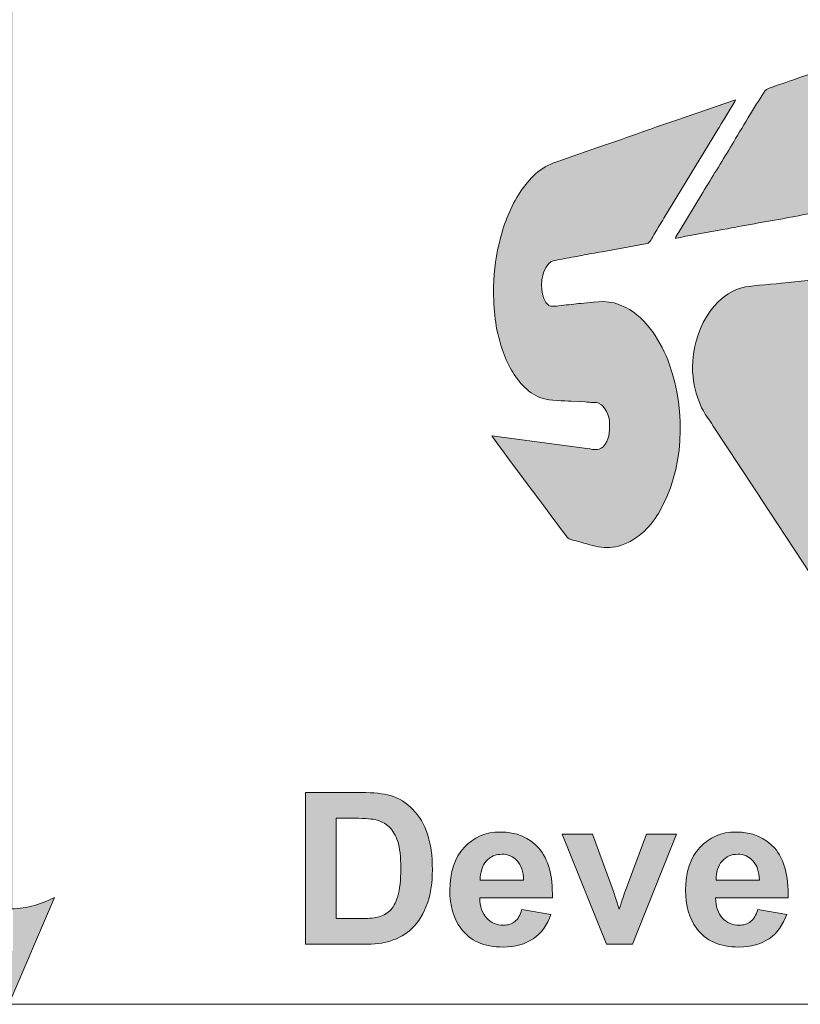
# Model space of a CAD drawing. Header units: millimetres. Extents: x 4 to 594, y -297 to -6.
# Tile 109 of 134: x 523 to 542, y -288 to -265. Entities that reach past the tile are written whole.
import ezdxf

# ---------------------------------------------------------------- set-up
doc = ezdxf.new("R2010")
doc.units = ezdxf.units.MM
doc.header["$MEASUREMENT"] = 0
doc.layers.add('Layer 1', color=7, linetype='Continuous', lineweight=0)

# ---------------------------------------------------------------- blocks, each defined once
blk = doc.blocks.new('Block_19')
at = {"layer": 'Layer 1', "true_color": 0x0d0a10, "transparency": 33554687}
h = blk.add_hatch(color=188, dxfattribs=at)
edge = h.paths.add_edge_path()
edge.add_spline(control_points=[(538.605, -270.418), (538.652, -270.395), (539.979, -270.161), (540.077, -270.142), (540.557, -270.048), (541.083, -269.967), (541.564, -269.87), (541.564, -269.87), (543.051, -269.597), (543.051, -269.597), (543.34, -269.547), (543.744, -269.407), (543.964, -269.856), (544.085, -270.102), (544.057, -270.391), (543.954, -270.636), (543.912, -270.737), (543.874, -270.797), (543.816, -270.882), (543.789, -270.92), (543.78, -270.922), (543.752, -270.955), (543.669, -271.055), (543.583, -271.115), (543.464, -271.174), (543.336, -271.237), (543.207, -271.249), (543.03, -271.261), (543.03, -271.261), (541.162, -271.45), (541.162, -271.45), (540.941, -271.478), (540.42, -271.514), (540.232, -271.549), (539.456, -271.693), (539.001, -272.635), (539.001, -273.418), (539.001, -273.725), (539.064, -273.971), (539.145, -274.203), (539.221, -274.421), (539.367, -274.618), (539.485, -274.793), (539.485, -274.793), (540.404, -276.192), (540.404, -276.192), (540.47, -276.29), (540.526, -276.377), (540.59, -276.477), (540.59, -276.477), (542.343, -279.137), (542.343, -279.137), (542.394, -279.217), (542.386, -279.204), (542.484, -279.231), (542.726, -279.296), (542.962, -279.366), (543.208, -279.437), (543.208, -279.437), (546.642, -280.416), (546.642, -280.416), (546.697, -280.43), (546.781, -280.45), (546.823, -280.47), (546.808, -280.417), (546.599, -280.16), (546.552, -280.097), (546.552, -280.097), (544.882, -277.887), (544.882, -277.887), (544.784, -277.757), (544.696, -277.643), (544.599, -277.513), (544.599, -277.513), (542.929, -275.303), (542.929, -275.303), (542.835, -275.178), (542.746, -275.064), (542.651, -274.937), (542.601, -274.871), (542.562, -274.818), (542.513, -274.753), (542.48, -274.709), (542.384, -274.602), (542.373, -274.558), (542.674, -274.558), (542.951, -274.595), (543.278, -274.595), (543.814, -274.595), (544.411, -274.407), (544.802, -274.211), (545.101, -274.061), (545.456, -273.853), (545.71, -273.631), (545.748, -273.598), (545.783, -273.566), (545.824, -273.534), (545.824, -273.534), (546.045, -273.334), (546.045, -273.334), (546.405, -272.973), (546.615, -272.71), (546.895, -272.275), (546.975, -272.149), (547.148, -271.84), (547.196, -271.721), (547.288, -271.495), (547.337, -271.421), (547.444, -271.126), (547.775, -270.21), (547.878, -269.177), (547.636, -268.204), (547.474, -267.558), (547.174, -267.032), (546.708, -266.566), (546.413, -266.271), (546.071, -266.049), (545.665, -265.911), (544.981, -265.678), (544.217, -265.712), (543.512, -265.967), (543.512, -265.967), (542.877, -266.188), (542.877, -266.188), (542.671, -266.269), (542.459, -266.324), (542.252, -266.406), (542.004, -266.504), (541.59, -266.628), (541.305, -266.735), (541.211, -266.77), (540.728, -266.914), (540.692, -266.965), (540.692, -266.965), (540.613, -267.096), (540.613, -267.096), (540.429, -267.373), (540.067, -267.985), (539.885, -268.29), (539.672, -268.648), (539.457, -268.987), (539.242, -269.345), (539.242, -269.345), (538.68, -270.27), (538.68, -270.27), (538.653, -270.315), (538.609, -270.363), (538.605, -270.418)], knot_values=[0, 0, 0, 0, 1, 1, 1, 2, 2, 2, 3, 3, 3, 4, 4, 4, 5, 5, 5, 6, 6, 6, 7, 7, 7, 8, 8, 8, 9, 9, 9, 10, 10, 10, 11, 11, 11, 12, 12, 12, 13, 13, 13, 14, 14, 14, 15, 15, 15, 16, 16, 16, 17, 17, 17, 18, 18, 18, 19, 19, 19, 20, 20, 20, 21, 21, 21, 22, 22, 22, 23, 23, 23, 24, 24, 24, 25, 25, 25, 26, 26, 26, 27, 27, 27, 28, 28, 28, 29, 29, 29, 30, 30, 30, 31, 31, 31, 32, 32, 32, 33, 33, 33, 34, 34, 34, 35, 35, 35, 36, 36, 36, 37, 37, 37, 38, 38, 38, 39, 39, 39, 40, 40, 40, 41, 41, 41, 42, 42, 42, 43, 43, 43, 44, 44, 44, 45, 45, 45, 46, 46, 46, 47, 47, 47, 48, 48, 48, 49, 49, 49, 49], degree=3, periodic=0)
h = blk.add_hatch(color=188, dxfattribs=at)
edge = h.paths.add_edge_path()
edge.add_spline(control_points=[(534.366, -271.546), (534.366, -272.117), (534.398, -272.491), (534.566, -272.995), (534.62, -273.16), (534.695, -273.343), (534.782, -273.485), (534.953, -273.767), (535.188, -274.06), (535.528, -274.152), (535.657, -274.187), (536.024, -274.211), (536.176, -274.211), (536.176, -274.211), (536.503, -274.23), (536.503, -274.23), (536.619, -274.248), (536.739, -274.224), (536.829, -274.264), (536.958, -274.32), (537.068, -274.548), (537.068, -274.732), (537.068, -274.922), (537.066, -275.123), (536.916, -275.274), (536.81, -275.382), (536.657, -275.329), (536.483, -275.304), (536.483, -275.304), (534.328, -275.017), (534.328, -275.017), (534.345, -275.078), (535.875, -277.107), (535.989, -277.26), (536.145, -277.467), (536.065, -277.4), (536.397, -277.497), (536.793, -277.613), (537.082, -277.706), (537.499, -277.506), (537.622, -277.447), (537.729, -277.368), (537.833, -277.281), (537.954, -277.18), (538.122, -276.967), (538.207, -276.826), (538.802, -275.837), (538.86, -274.461), (538.458, -273.342), (538.281, -272.852), (537.929, -272.267), (537.444, -272.025), (537.048, -271.828), (536.821, -271.896), (536.399, -271.931), (536.256, -271.943), (536.094, -271.967), (535.951, -271.979), (535.779, -271.993), (535.673, -272.039), (535.587, -271.911), (535.435, -271.684), (535.459, -271.307), (535.592, -271.086), (535.691, -270.922), (535.749, -270.939), (535.961, -270.898), (536.109, -270.87), (536.27, -270.844), (536.422, -270.814), (536.574, -270.783), (536.739, -270.753), (536.894, -270.728), (536.894, -270.728), (537.941, -270.536), (537.941, -270.536), (538.015, -270.516), (538.054, -270.408), (538.122, -270.295), (538.191, -270.179), (538.262, -270.065), (538.333, -269.948), (538.333, -269.948), (539.588, -267.881), (539.588, -267.881), (539.635, -267.802), (539.994, -267.226), (540.005, -267.183), (540.005, -267.183), (538.625, -267.662), (538.625, -267.662), (538.017, -267.862), (537.378, -268.104), (536.766, -268.306), (536.766, -268.306), (535.836, -268.628), (535.836, -268.628), (535.447, -268.757), (535.202, -269.016), (534.985, -269.34), (534.767, -269.666), (534.612, -270.063), (534.517, -270.445), (534.436, -270.767), (534.366, -271.15), (534.366, -271.546)], knot_values=[0, 0, 0, 0, 1, 1, 1, 2, 2, 2, 3, 3, 3, 4, 4, 4, 5, 5, 5, 6, 6, 6, 7, 7, 7, 8, 8, 8, 9, 9, 9, 10, 10, 10, 11, 11, 11, 12, 12, 12, 13, 13, 13, 14, 14, 14, 15, 15, 15, 16, 16, 16, 17, 17, 17, 18, 18, 18, 19, 19, 19, 20, 20, 20, 21, 21, 21, 22, 22, 22, 23, 23, 23, 24, 24, 24, 25, 25, 25, 26, 26, 26, 27, 27, 27, 28, 28, 28, 29, 29, 29, 30, 30, 30, 31, 31, 31, 32, 32, 32, 33, 33, 33, 34, 34, 34, 35, 35, 35, 35], degree=3, periodic=0)
at = {"layer": 'Layer 1'}
for points, knots in [([(538.605, -270.418), (538.652, -270.395), (539.979, -270.161), (540.077, -270.142), (540.557, -270.048), (541.083, -269.967), (541.564, -269.87), (541.564, -269.87), (543.051, -269.597), (543.051, -269.597), (543.34, -269.547), (543.744, -269.407), (543.964, -269.856), (544.085, -270.102), (544.057, -270.391), (543.954, -270.636), (543.912, -270.737), (543.874, -270.797), (543.816, -270.882), (543.789, -270.92), (543.78, -270.922), (543.752, -270.955), (543.669, -271.055), (543.583, -271.115), (543.464, -271.174), (543.336, -271.237), (543.207, -271.249), (543.03, -271.261), (543.03, -271.261), (541.162, -271.45), (541.162, -271.45), (540.941, -271.478), (540.42, -271.514), (540.232, -271.549), (539.456, -271.693), (539.001, -272.635), (539.001, -273.418), (539.001, -273.725), (539.064, -273.971), (539.145, -274.203), (539.221, -274.421), (539.367, -274.618), (539.485, -274.793), (539.485, -274.793), (540.404, -276.192), (540.404, -276.192), (540.47, -276.29), (540.526, -276.377), (540.59, -276.477), (540.59, -276.477), (542.343, -279.137), (542.343, -279.137), (542.394, -279.217), (542.386, -279.204), (542.484, -279.231), (542.726, -279.296), (542.962, -279.366), (543.208, -279.437), (543.208, -279.437), (546.642, -280.416), (546.642, -280.416), (546.697, -280.43), (546.781, -280.45), (546.823, -280.47), (546.808, -280.417), (546.599, -280.16), (546.552, -280.097), (546.552, -280.097), (544.882, -277.887), (544.882, -277.887), (544.784, -277.757), (544.696, -277.643), (544.599, -277.513), (544.599, -277.513), (542.929, -275.303), (542.929, -275.303), (542.835, -275.178), (542.746, -275.064), (542.651, -274.937), (542.601, -274.871), (542.562, -274.818), (542.513, -274.753), (542.48, -274.709), (542.384, -274.602), (542.373, -274.558), (542.674, -274.558), (542.951, -274.595), (543.278, -274.595), (543.814, -274.595), (544.411, -274.407), (544.802, -274.211), (545.101, -274.061), (545.456, -273.853), (545.71, -273.631), (545.748, -273.598), (545.783, -273.566), (545.824, -273.534), (545.824, -273.534), (546.045, -273.334), (546.045, -273.334), (546.405, -272.973), (546.615, -272.71), (546.895, -272.275), (546.975, -272.149), (547.148, -271.84), (547.196, -271.721), (547.288, -271.495), (547.337, -271.421), (547.444, -271.126), (547.775, -270.21), (547.878, -269.177), (547.636, -268.204), (547.474, -267.558), (547.174, -267.032), (546.708, -266.566), (546.413, -266.271), (546.071, -266.049), (545.665, -265.911), (544.981, -265.678), (544.217, -265.712), (543.512, -265.967), (543.512, -265.967), (542.877, -266.188), (542.877, -266.188), (542.671, -266.269), (542.459, -266.324), (542.252, -266.406), (542.004, -266.504), (541.59, -266.628), (541.305, -266.735), (541.211, -266.77), (540.728, -266.914), (540.692, -266.965), (540.692, -266.965), (540.613, -267.096), (540.613, -267.096), (540.429, -267.373), (540.067, -267.985), (539.885, -268.29), (539.672, -268.648), (539.457, -268.987), (539.242, -269.345), (539.242, -269.345), (538.68, -270.27), (538.68, -270.27), (538.653, -270.315), (538.609, -270.363), (538.605, -270.418)], [0, 0, 0, 0, 1, 1, 1, 2, 2, 2, 3, 3, 3, 4, 4, 4, 5, 5, 5, 6, 6, 6, 7, 7, 7, 8, 8, 8, 9, 9, 9, 10, 10, 10, 11, 11, 11, 12, 12, 12, 13, 13, 13, 14, 14, 14, 15, 15, 15, 16, 16, 16, 17, 17, 17, 18, 18, 18, 19, 19, 19, 20, 20, 20, 21, 21, 21, 22, 22, 22, 23, 23, 23, 24, 24, 24, 25, 25, 25, 26, 26, 26, 27, 27, 27, 28, 28, 28, 29, 29, 29, 30, 30, 30, 31, 31, 31, 32, 32, 32, 33, 33, 33, 34, 34, 34, 35, 35, 35, 36, 36, 36, 37, 37, 37, 38, 38, 38, 39, 39, 39, 40, 40, 40, 41, 41, 41, 42, 42, 42, 43, 43, 43, 44, 44, 44, 45, 45, 45, 46, 46, 46, 47, 47, 47, 48, 48, 48, 49, 49, 49, 49]), ([(534.366, -271.546), (534.366, -272.117), (534.398, -272.491), (534.566, -272.995), (534.62, -273.16), (534.695, -273.343), (534.782, -273.485), (534.953, -273.767), (535.188, -274.06), (535.528, -274.152), (535.657, -274.187), (536.024, -274.211), (536.176, -274.211), (536.176, -274.211), (536.503, -274.23), (536.503, -274.23), (536.619, -274.248), (536.739, -274.224), (536.829, -274.264), (536.958, -274.32), (537.068, -274.548), (537.068, -274.732), (537.068, -274.922), (537.066, -275.123), (536.916, -275.274), (536.81, -275.382), (536.657, -275.329), (536.483, -275.304), (536.483, -275.304), (534.328, -275.017), (534.328, -275.017), (534.345, -275.078), (535.875, -277.107), (535.989, -277.26), (536.145, -277.467), (536.065, -277.4), (536.397, -277.497), (536.793, -277.613), (537.082, -277.706), (537.499, -277.506), (537.622, -277.447), (537.729, -277.368), (537.833, -277.281), (537.954, -277.18), (538.122, -276.967), (538.207, -276.826), (538.802, -275.837), (538.86, -274.461), (538.458, -273.342), (538.281, -272.852), (537.929, -272.267), (537.444, -272.025), (537.048, -271.828), (536.821, -271.896), (536.399, -271.931), (536.256, -271.943), (536.094, -271.967), (535.951, -271.979), (535.779, -271.993), (535.673, -272.039), (535.587, -271.911), (535.435, -271.684), (535.459, -271.307), (535.592, -271.086), (535.691, -270.922), (535.749, -270.939), (535.961, -270.898), (536.109, -270.87), (536.27, -270.844), (536.422, -270.814), (536.574, -270.783), (536.739, -270.753), (536.894, -270.728), (536.894, -270.728), (537.941, -270.536), (537.941, -270.536), (538.015, -270.516), (538.054, -270.408), (538.122, -270.295), (538.191, -270.179), (538.262, -270.065), (538.333, -269.948), (538.333, -269.948), (539.588, -267.881), (539.588, -267.881), (539.635, -267.802), (539.994, -267.226), (540.005, -267.183), (540.005, -267.183), (538.625, -267.662), (538.625, -267.662), (538.017, -267.862), (537.378, -268.104), (536.766, -268.306), (536.766, -268.306), (535.836, -268.628), (535.836, -268.628), (535.447, -268.757), (535.202, -269.016), (534.985, -269.34), (534.767, -269.666), (534.612, -270.063), (534.517, -270.445), (534.436, -270.767), (534.366, -271.15), (534.366, -271.546)], [0, 0, 0, 0, 1, 1, 1, 2, 2, 2, 3, 3, 3, 4, 4, 4, 5, 5, 5, 6, 6, 6, 7, 7, 7, 8, 8, 8, 9, 9, 9, 10, 10, 10, 11, 11, 11, 12, 12, 12, 13, 13, 13, 14, 14, 14, 15, 15, 15, 16, 16, 16, 17, 17, 17, 18, 18, 18, 19, 19, 19, 20, 20, 20, 21, 21, 21, 22, 22, 22, 23, 23, 23, 24, 24, 24, 25, 25, 25, 26, 26, 26, 27, 27, 27, 28, 28, 28, 29, 29, 29, 30, 30, 30, 31, 31, 31, 32, 32, 32, 33, 33, 33, 34, 34, 34, 35, 35, 35, 35])]:
    blk.add_open_spline(points, degree=3, knots=knots, dxfattribs=at)
blk = doc.blocks.new('Block_18')
at = {"layer": 'Layer 1'}
blk.add_blockref('Block_19', (0, 0), dxfattribs=at)
blk = doc.blocks.new('Block_17')
at = {"layer": 'Layer 1', "true_color": 0x2c2a29, "transparency": 33554687}
h = blk.add_hatch(color=250, dxfattribs=at)
edge = h.paths.add_edge_path()
edge.add_spline(control_points=[(523.069, -288.272), (523.069, -288.272), (522.003, -285.783), (522.003, -285.783), (522.003, -285.783), (522.069, -285.815), (522.069, -285.815), (522.069, -285.815), (522.136, -285.845), (522.136, -285.845), (522.136, -285.845), (522.203, -285.873), (522.203, -285.873), (522.203, -285.873), (522.269, -285.899), (522.269, -285.899), (522.269, -285.899), (522.336, -285.923), (522.336, -285.923), (522.336, -285.923), (522.403, -285.945), (522.403, -285.945), (522.403, -285.945), (522.469, -285.965), (522.469, -285.965), (522.469, -285.965), (522.536, -285.983), (522.536, -285.983), (522.536, -285.983), (522.603, -285.998), (522.603, -285.998), (522.603, -285.998), (522.669, -286.012), (522.669, -286.012), (522.669, -286.012), (522.736, -286.023), (522.736, -286.023), (522.736, -286.023), (522.803, -286.033), (522.803, -286.033), (522.803, -286.033), (522.869, -286.04), (522.869, -286.04), (522.869, -286.04), (522.936, -286.045), (522.936, -286.045), (522.936, -286.045), (523.003, -286.048), (523.003, -286.048), (523.003, -286.048), (523.069, -286.049), (523.069, -286.049), (523.069, -286.049), (523.136, -286.048), (523.136, -286.048), (523.136, -286.048), (523.203, -286.045), (523.203, -286.045), (523.203, -286.045), (523.269, -286.04), (523.269, -286.04), (523.269, -286.04), (523.336, -286.033), (523.336, -286.033), (523.336, -286.033), (523.403, -286.023), (523.403, -286.023), (523.403, -286.023), (523.469, -286.012), (523.469, -286.012), (523.469, -286.012), (523.536, -285.998), (523.536, -285.998), (523.536, -285.998), (523.603, -285.983), (523.603, -285.983), (523.603, -285.983), (523.669, -285.965), (523.669, -285.965), (523.669, -285.965), (523.736, -285.945), (523.736, -285.945), (523.736, -285.945), (523.803, -285.923), (523.803, -285.923), (523.803, -285.923), (523.869, -285.899), (523.869, -285.899), (523.869, -285.899), (523.936, -285.873), (523.936, -285.873), (523.936, -285.873), (524.003, -285.845), (524.003, -285.845), (524.003, -285.845), (524.069, -285.815), (524.069, -285.815), (524.069, -285.815), (524.136, -285.783), (524.136, -285.783), (524.136, -285.783), (524.136, -285.783), (524.136, -285.783), (524.136, -285.783), (523.069, -288.272), (523.069, -288.272)], knot_values=[0, 0, 0, 0, 1, 1, 1, 2, 2, 2, 3, 3, 3, 4, 4, 4, 5, 5, 5, 6, 6, 6, 7, 7, 7, 8, 8, 8, 9, 9, 9, 10, 10, 10, 11, 11, 11, 12, 12, 12, 13, 13, 13, 14, 14, 14, 15, 15, 15, 16, 16, 16, 17, 17, 17, 18, 18, 18, 19, 19, 19, 20, 20, 20, 21, 21, 21, 22, 22, 22, 23, 23, 23, 24, 24, 24, 25, 25, 25, 26, 26, 26, 27, 27, 27, 28, 28, 28, 29, 29, 29, 30, 30, 30, 31, 31, 31, 32, 32, 32, 33, 33, 33, 34, 34, 34, 35, 35, 35, 35], degree=3, periodic=0)
edge = h.paths.add_edge_path()
edge.add_spline(control_points=[(522.969, -287.021), (522.969, -287.021), (522.969, -255.516), (522.969, -255.516), (522.969, -255.516), (523.169, -255.516), (523.169, -255.516), (523.169, -255.516), (523.169, -287.021), (523.169, -287.021), (523.169, -287.021), (522.969, -287.021), (522.969, -287.021), (522.969, -287.021), (522.969, -287.021), (522.969, -287.021)], knot_values=[0, 0, 0, 0, 1, 1, 1, 2, 2, 2, 3, 3, 3, 4, 4, 4, 5, 5, 5, 5], degree=3, periodic=0)
edge = h.paths.add_edge_path()
edge.add_spline(control_points=[(523.069, -254.265), (523.069, -254.265), (524.136, -256.754), (524.136, -256.754), (524.136, -256.754), (524.136, -256.754), (524.136, -256.754), (524.136, -256.754), (524.069, -256.722), (524.069, -256.722), (524.069, -256.722), (524.003, -256.692), (524.003, -256.692), (524.003, -256.692), (523.936, -256.664), (523.936, -256.664), (523.936, -256.664), (523.869, -256.638), (523.869, -256.638), (523.869, -256.638), (523.803, -256.614), (523.803, -256.614), (523.803, -256.614), (523.736, -256.592), (523.736, -256.592), (523.736, -256.592), (523.669, -256.572), (523.669, -256.572), (523.669, -256.572), (523.603, -256.554), (523.603, -256.554), (523.603, -256.554), (523.536, -256.539), (523.536, -256.539), (523.536, -256.539), (523.469, -256.525), (523.469, -256.525), (523.469, -256.525), (523.403, -256.514), (523.403, -256.514), (523.403, -256.514), (523.336, -256.504), (523.336, -256.504), (523.336, -256.504), (523.269, -256.497), (523.269, -256.497), (523.269, -256.497), (523.203, -256.492), (523.203, -256.492), (523.203, -256.492), (523.136, -256.489), (523.136, -256.489), (523.136, -256.489), (523.069, -256.488), (523.069, -256.488), (523.069, -256.488), (523.003, -256.489), (523.003, -256.489), (523.003, -256.489), (522.936, -256.492), (522.936, -256.492), (522.936, -256.492), (522.869, -256.497), (522.869, -256.497), (522.869, -256.497), (522.803, -256.504), (522.803, -256.504), (522.803, -256.504), (522.736, -256.514), (522.736, -256.514), (522.736, -256.514), (522.669, -256.525), (522.669, -256.525), (522.669, -256.525), (522.603, -256.539), (522.603, -256.539), (522.603, -256.539), (522.536, -256.554), (522.536, -256.554), (522.536, -256.554), (522.469, -256.572), (522.469, -256.572), (522.469, -256.572), (522.403, -256.592), (522.403, -256.592), (522.403, -256.592), (522.336, -256.614), (522.336, -256.614), (522.336, -256.614), (522.269, -256.638), (522.269, -256.638), (522.269, -256.638), (522.203, -256.664), (522.203, -256.664), (522.203, -256.664), (522.136, -256.692), (522.136, -256.692), (522.136, -256.692), (522.069, -256.722), (522.069, -256.722), (522.069, -256.722), (522.003, -256.754), (522.003, -256.754), (522.003, -256.754), (523.069, -254.265), (523.069, -254.265), (523.069, -254.265), (523.069, -254.265), (523.069, -254.265)], knot_values=[0, 0, 0, 0, 1, 1, 1, 2, 2, 2, 3, 3, 3, 4, 4, 4, 5, 5, 5, 6, 6, 6, 7, 7, 7, 8, 8, 8, 9, 9, 9, 10, 10, 10, 11, 11, 11, 12, 12, 12, 13, 13, 13, 14, 14, 14, 15, 15, 15, 16, 16, 16, 17, 17, 17, 18, 18, 18, 19, 19, 19, 20, 20, 20, 21, 21, 21, 22, 22, 22, 23, 23, 23, 24, 24, 24, 25, 25, 25, 26, 26, 26, 27, 27, 27, 28, 28, 28, 29, 29, 29, 30, 30, 30, 31, 31, 31, 32, 32, 32, 33, 33, 33, 34, 34, 34, 35, 35, 35, 36, 36, 36, 36], degree=3, periodic=0)
h = blk.add_hatch(color=250, dxfattribs=at)
edge = h.paths.add_edge_path()
edge.add_spline(control_points=[(530.698, -283.934), (530.698, -283.934), (530.698, -286.275), (530.698, -286.275), (530.698, -286.275), (531.229, -286.275), (531.229, -286.275), (531.427, -286.275), (531.571, -286.263), (531.659, -286.241), (531.775, -286.212), (531.87, -286.163), (531.946, -286.094), (532.022, -286.024), (532.084, -285.911), (532.132, -285.753), (532.18, -285.595), (532.204, -285.378), (532.204, -285.105), (532.204, -284.832), (532.18, -284.623), (532.132, -284.476), (532.084, -284.33), (532.017, -284.216), (531.93, -284.134), (531.844, -284.052), (531.734, -283.996), (531.601, -283.967), (531.502, -283.945), (531.307, -283.934), (531.017, -283.934), (531.017, -283.934), (530.698, -283.934), (530.698, -283.934)], knot_values=[0, 0, 0, 0, 1, 1, 1, 2, 2, 2, 3, 3, 3, 4, 4, 4, 5, 5, 5, 6, 6, 6, 7, 7, 7, 8, 8, 8, 9, 9, 9, 10, 10, 10, 11, 11, 11, 11], degree=3, periodic=0)
edge = h.paths.add_edge_path()
edge.add_spline(control_points=[(529.982, -283.336), (529.982, -283.336), (531.284, -283.336), (531.284, -283.336), (531.578, -283.336), (531.802, -283.358), (531.956, -283.404), (532.162, -283.464), (532.34, -283.573), (532.488, -283.73), (532.636, -283.885), (532.748, -284.076), (532.825, -284.302), (532.902, -284.528), (532.94, -284.807), (532.94, -285.138), (532.94, -285.429), (532.904, -285.68), (532.832, -285.89), (532.743, -286.148), (532.618, -286.356), (532.454, -286.515), (532.33, -286.636), (532.163, -286.73), (531.953, -286.797), (531.796, -286.848), (531.586, -286.872), (531.323, -286.872), (531.323, -286.872), (529.982, -286.872), (529.982, -286.872), (529.982, -286.872), (529.982, -283.336), (529.982, -283.336), (529.982, -283.336), (529.982, -283.336), (529.982, -283.336)], knot_values=[0, 0, 0, 0, 1, 1, 1, 2, 2, 2, 3, 3, 3, 4, 4, 4, 5, 5, 5, 6, 6, 6, 7, 7, 7, 8, 8, 8, 9, 9, 9, 10, 10, 10, 11, 11, 11, 12, 12, 12, 12], degree=3, periodic=0)
h = blk.add_hatch(color=250, dxfattribs=at)
edge = h.paths.add_edge_path()
edge.add_spline(control_points=[(535.065, -285.376), (535.06, -285.179), (535.01, -285.029), (534.913, -284.927), (534.817, -284.824), (534.7, -284.773), (534.562, -284.773), (534.414, -284.773), (534.293, -284.828), (534.196, -284.935), (534.1, -285.043), (534.053, -285.191), (534.055, -285.376), (534.055, -285.376), (535.065, -285.376), (535.065, -285.376)], knot_values=[0, 0, 0, 0, 1, 1, 1, 2, 2, 2, 3, 3, 3, 4, 4, 4, 5, 5, 5, 5], degree=3, periodic=0)
edge = h.paths.add_edge_path()
edge.add_spline(control_points=[(535.025, -286.062), (535.025, -286.062), (535.702, -286.176), (535.702, -286.176), (535.615, -286.424), (535.478, -286.612), (535.291, -286.742), (535.103, -286.871), (534.869, -286.936), (534.588, -286.936), (534.143, -286.936), (533.813, -286.791), (533.6, -286.499), (533.431, -286.266), (533.346, -285.971), (533.346, -285.615), (533.346, -285.19), (533.457, -284.856), (533.679, -284.616), (533.9, -284.375), (534.181, -284.255), (534.52, -284.255), (534.9, -284.255), (535.201, -284.381), (535.421, -284.633), (535.641, -284.884), (535.746, -285.27), (535.736, -285.791), (535.736, -285.791), (534.042, -285.791), (534.042, -285.791), (534.047, -285.991), (534.102, -286.148), (534.206, -286.26), (534.31, -286.372), (534.44, -286.428), (534.595, -286.428), (534.701, -286.428), (534.79, -286.399), (534.861, -286.341), (534.934, -286.284), (534.988, -286.191), (535.025, -286.062), (535.025, -286.062), (535.025, -286.062), (535.025, -286.062)], knot_values=[0, 0, 0, 0, 1, 1, 1, 2, 2, 2, 3, 3, 3, 4, 4, 4, 5, 5, 5, 6, 6, 6, 7, 7, 7, 8, 8, 8, 9, 9, 9, 10, 10, 10, 11, 11, 11, 12, 12, 12, 13, 13, 13, 14, 14, 14, 15, 15, 15, 15], degree=3, periodic=0)
h = blk.add_hatch(color=250, dxfattribs=at)
edge = h.paths.add_edge_path()
edge.add_spline(control_points=[(536.995, -286.872), (536.995, -286.872), (535.962, -284.309), (535.962, -284.309), (535.962, -284.309), (536.673, -284.309), (536.673, -284.309), (536.673, -284.309), (537.155, -285.617), (537.155, -285.617), (537.155, -285.617), (537.295, -286.054), (537.295, -286.054), (537.332, -285.943), (537.356, -285.87), (537.365, -285.834), (537.388, -285.762), (537.412, -285.689), (537.439, -285.617), (537.439, -285.617), (537.928, -284.309), (537.928, -284.309), (537.928, -284.309), (538.624, -284.309), (538.624, -284.309), (538.624, -284.309), (537.606, -286.872), (537.606, -286.872), (537.606, -286.872), (536.995, -286.872), (536.995, -286.872)], knot_values=[0, 0, 0, 0, 1, 1, 1, 2, 2, 2, 3, 3, 3, 4, 4, 4, 5, 5, 5, 6, 6, 6, 7, 7, 7, 8, 8, 8, 9, 9, 9, 10, 10, 10, 10], degree=3, periodic=0)
h = blk.add_hatch(color=250, dxfattribs=at)
edge = h.paths.add_edge_path()
edge.add_spline(control_points=[(540.558, -285.376), (540.553, -285.179), (540.503, -285.029), (540.407, -284.927), (540.311, -284.824), (540.194, -284.773), (540.055, -284.773), (539.908, -284.773), (539.786, -284.828), (539.69, -284.935), (539.594, -285.043), (539.547, -285.191), (539.548, -285.376), (539.548, -285.376), (540.558, -285.376), (540.558, -285.376)], knot_values=[0, 0, 0, 0, 1, 1, 1, 2, 2, 2, 3, 3, 3, 4, 4, 4, 5, 5, 5, 5], degree=3, periodic=0)
edge = h.paths.add_edge_path()
edge.add_spline(control_points=[(540.519, -286.062), (540.519, -286.062), (541.195, -286.176), (541.195, -286.176), (541.109, -286.424), (540.972, -286.612), (540.785, -286.742), (540.597, -286.871), (540.362, -286.936), (540.082, -286.936), (539.636, -286.936), (539.306, -286.791), (539.093, -286.499), (538.924, -286.266), (538.84, -285.971), (538.84, -285.615), (538.84, -285.19), (538.951, -284.856), (539.172, -284.616), (539.394, -284.375), (539.674, -284.255), (540.013, -284.255), (540.394, -284.255), (540.694, -284.381), (540.915, -284.633), (541.134, -284.884), (541.24, -285.27), (541.23, -285.791), (541.23, -285.791), (539.536, -285.791), (539.536, -285.791), (539.541, -285.991), (539.595, -286.148), (539.7, -286.26), (539.803, -286.372), (539.934, -286.428), (540.088, -286.428), (540.194, -286.428), (540.283, -286.399), (540.355, -286.341), (540.427, -286.284), (540.482, -286.191), (540.519, -286.062), (540.519, -286.062), (540.519, -286.062), (540.519, -286.062)], knot_values=[0, 0, 0, 0, 1, 1, 1, 2, 2, 2, 3, 3, 3, 4, 4, 4, 5, 5, 5, 6, 6, 6, 7, 7, 7, 8, 8, 8, 9, 9, 9, 10, 10, 10, 11, 11, 11, 12, 12, 12, 13, 13, 13, 14, 14, 14, 15, 15, 15, 15], degree=3, periodic=0)
at = {"layer": 'Layer 1', "color": 242, "lineweight": 0, "true_color": 0xe32227}
blk.add_open_spline([(517.43, -252.272), (517.43, -252.272), (588.43, -252.272), (588.43, -252.272), (590.63, -252.272), (592.43, -254.072), (592.43, -256.272), (592.43, -256.272), (592.43, -288.272), (592.43, -288.272), (592.43, -288.272), (517.43, -288.272), (517.43, -288.272), (517.43, -288.272), (517.43, -256.272), (517.43, -256.272)], degree=3, knots=[0, 0, 0, 0, 1, 1, 1, 2, 2, 2, 3, 3, 3, 4, 4, 4, 5, 5, 5, 5], dxfattribs=at)
at = {"layer": 'Layer 1'}
for points, knots in [([(529.982, -283.336), (529.982, -283.336), (531.284, -283.336), (531.284, -283.336), (531.578, -283.336), (531.802, -283.358), (531.956, -283.404), (532.162, -283.464), (532.34, -283.573), (532.488, -283.73), (532.636, -283.885), (532.748, -284.076), (532.825, -284.302), (532.902, -284.528), (532.94, -284.807), (532.94, -285.138), (532.94, -285.429), (532.904, -285.68), (532.832, -285.89), (532.743, -286.148), (532.618, -286.356), (532.454, -286.515), (532.33, -286.636), (532.163, -286.73), (531.953, -286.797), (531.796, -286.848), (531.586, -286.872), (531.323, -286.872), (531.323, -286.872), (529.982, -286.872), (529.982, -286.872), (529.982, -286.872), (529.982, -283.336), (529.982, -283.336), (529.982, -283.336), (529.982, -283.336), (529.982, -283.336)], [0, 0, 0, 0, 1, 1, 1, 2, 2, 2, 3, 3, 3, 4, 4, 4, 5, 5, 5, 6, 6, 6, 7, 7, 7, 8, 8, 8, 9, 9, 9, 10, 10, 10, 11, 11, 11, 12, 12, 12, 12]), ([(530.698, -283.934), (530.698, -283.934), (530.698, -286.275), (530.698, -286.275), (530.698, -286.275), (531.229, -286.275), (531.229, -286.275), (531.427, -286.275), (531.571, -286.263), (531.659, -286.241), (531.775, -286.212), (531.87, -286.163), (531.946, -286.094), (532.022, -286.024), (532.084, -285.911), (532.132, -285.753), (532.18, -285.595), (532.204, -285.378), (532.204, -285.105), (532.204, -284.832), (532.18, -284.623), (532.132, -284.476), (532.084, -284.33), (532.017, -284.216), (531.93, -284.134), (531.844, -284.052), (531.734, -283.996), (531.601, -283.967), (531.502, -283.945), (531.307, -283.934), (531.017, -283.934), (531.017, -283.934), (530.698, -283.934), (530.698, -283.934)], [0, 0, 0, 0, 1, 1, 1, 2, 2, 2, 3, 3, 3, 4, 4, 4, 5, 5, 5, 6, 6, 6, 7, 7, 7, 8, 8, 8, 9, 9, 9, 10, 10, 10, 11, 11, 11, 11]), ([(535.025, -286.062), (535.025, -286.062), (535.702, -286.176), (535.702, -286.176), (535.615, -286.424), (535.478, -286.612), (535.291, -286.742), (535.103, -286.871), (534.869, -286.936), (534.588, -286.936), (534.143, -286.936), (533.813, -286.791), (533.6, -286.499), (533.431, -286.266), (533.346, -285.971), (533.346, -285.615), (533.346, -285.19), (533.457, -284.856), (533.679, -284.616), (533.9, -284.375), (534.181, -284.255), (534.52, -284.255), (534.9, -284.255), (535.201, -284.381), (535.421, -284.633), (535.641, -284.884), (535.746, -285.27), (535.736, -285.791), (535.736, -285.791), (534.042, -285.791), (534.042, -285.791), (534.047, -285.991), (534.102, -286.148), (534.206, -286.26), (534.31, -286.372), (534.44, -286.428), (534.595, -286.428), (534.701, -286.428), (534.79, -286.399), (534.861, -286.341), (534.934, -286.284), (534.988, -286.191), (535.025, -286.062), (535.025, -286.062), (535.025, -286.062), (535.025, -286.062)], [0, 0, 0, 0, 1, 1, 1, 2, 2, 2, 3, 3, 3, 4, 4, 4, 5, 5, 5, 6, 6, 6, 7, 7, 7, 8, 8, 8, 9, 9, 9, 10, 10, 10, 11, 11, 11, 12, 12, 12, 13, 13, 13, 14, 14, 14, 15, 15, 15, 15]), ([(536.995, -286.872), (536.995, -286.872), (535.962, -284.309), (535.962, -284.309), (535.962, -284.309), (536.673, -284.309), (536.673, -284.309), (536.673, -284.309), (537.155, -285.617), (537.155, -285.617), (537.155, -285.617), (537.295, -286.054), (537.295, -286.054), (537.332, -285.943), (537.356, -285.87), (537.365, -285.834), (537.388, -285.762), (537.412, -285.689), (537.439, -285.617), (537.439, -285.617), (537.928, -284.309), (537.928, -284.309), (537.928, -284.309), (538.624, -284.309), (538.624, -284.309), (538.624, -284.309), (537.606, -286.872), (537.606, -286.872), (537.606, -286.872), (536.995, -286.872), (536.995, -286.872)], [0, 0, 0, 0, 1, 1, 1, 2, 2, 2, 3, 3, 3, 4, 4, 4, 5, 5, 5, 6, 6, 6, 7, 7, 7, 8, 8, 8, 9, 9, 9, 10, 10, 10, 10]), ([(540.519, -286.062), (540.519, -286.062), (541.195, -286.176), (541.195, -286.176), (541.109, -286.424), (540.972, -286.612), (540.785, -286.742), (540.597, -286.871), (540.362, -286.936), (540.082, -286.936), (539.636, -286.936), (539.306, -286.791), (539.093, -286.499), (538.924, -286.266), (538.84, -285.971), (538.84, -285.615), (538.84, -285.19), (538.951, -284.856), (539.172, -284.616), (539.394, -284.375), (539.674, -284.255), (540.013, -284.255), (540.394, -284.255), (540.694, -284.381), (540.915, -284.633), (541.134, -284.884), (541.24, -285.27), (541.23, -285.791), (541.23, -285.791), (539.536, -285.791), (539.536, -285.791), (539.541, -285.991), (539.595, -286.148), (539.7, -286.26), (539.803, -286.372), (539.934, -286.428), (540.088, -286.428), (540.194, -286.428), (540.283, -286.399), (540.355, -286.341), (540.427, -286.284), (540.482, -286.191), (540.519, -286.062), (540.519, -286.062), (540.519, -286.062), (540.519, -286.062)], [0, 0, 0, 0, 1, 1, 1, 2, 2, 2, 3, 3, 3, 4, 4, 4, 5, 5, 5, 6, 6, 6, 7, 7, 7, 8, 8, 8, 9, 9, 9, 10, 10, 10, 11, 11, 11, 12, 12, 12, 13, 13, 13, 14, 14, 14, 15, 15, 15, 15]), ([(535.065, -285.376), (535.06, -285.179), (535.01, -285.029), (534.913, -284.927), (534.817, -284.824), (534.7, -284.773), (534.562, -284.773), (534.414, -284.773), (534.293, -284.828), (534.196, -284.935), (534.1, -285.043), (534.053, -285.191), (534.055, -285.376), (534.055, -285.376), (535.065, -285.376), (535.065, -285.376)], [0, 0, 0, 0, 1, 1, 1, 2, 2, 2, 3, 3, 3, 4, 4, 4, 5, 5, 5, 5]), ([(540.558, -285.376), (540.553, -285.179), (540.503, -285.029), (540.407, -284.927), (540.311, -284.824), (540.194, -284.773), (540.055, -284.773), (539.908, -284.773), (539.786, -284.828), (539.69, -284.935), (539.594, -285.043), (539.547, -285.191), (539.548, -285.376), (539.548, -285.376), (540.558, -285.376), (540.558, -285.376)], [0, 0, 0, 0, 1, 1, 1, 2, 2, 2, 3, 3, 3, 4, 4, 4, 5, 5, 5, 5]), ([(523.069, -288.272), (523.069, -288.272), (522.003, -285.783), (522.003, -285.783), (522.003, -285.783), (522.069, -285.815), (522.069, -285.815), (522.069, -285.815), (522.136, -285.845), (522.136, -285.845), (522.136, -285.845), (522.203, -285.873), (522.203, -285.873), (522.203, -285.873), (522.269, -285.899), (522.269, -285.899), (522.269, -285.899), (522.336, -285.923), (522.336, -285.923), (522.336, -285.923), (522.403, -285.945), (522.403, -285.945), (522.403, -285.945), (522.469, -285.965), (522.469, -285.965), (522.469, -285.965), (522.536, -285.983), (522.536, -285.983), (522.536, -285.983), (522.603, -285.998), (522.603, -285.998), (522.603, -285.998), (522.669, -286.012), (522.669, -286.012), (522.669, -286.012), (522.736, -286.023), (522.736, -286.023), (522.736, -286.023), (522.803, -286.033), (522.803, -286.033), (522.803, -286.033), (522.869, -286.04), (522.869, -286.04), (522.869, -286.04), (522.936, -286.045), (522.936, -286.045), (522.936, -286.045), (523.003, -286.048), (523.003, -286.048), (523.003, -286.048), (523.069, -286.049), (523.069, -286.049), (523.069, -286.049), (523.136, -286.048), (523.136, -286.048), (523.136, -286.048), (523.203, -286.045), (523.203, -286.045), (523.203, -286.045), (523.269, -286.04), (523.269, -286.04), (523.269, -286.04), (523.336, -286.033), (523.336, -286.033), (523.336, -286.033), (523.403, -286.023), (523.403, -286.023), (523.403, -286.023), (523.469, -286.012), (523.469, -286.012), (523.469, -286.012), (523.536, -285.998), (523.536, -285.998), (523.536, -285.998), (523.603, -285.983), (523.603, -285.983), (523.603, -285.983), (523.669, -285.965), (523.669, -285.965), (523.669, -285.965), (523.736, -285.945), (523.736, -285.945), (523.736, -285.945), (523.803, -285.923), (523.803, -285.923), (523.803, -285.923), (523.869, -285.899), (523.869, -285.899), (523.869, -285.899), (523.936, -285.873), (523.936, -285.873), (523.936, -285.873), (524.003, -285.845), (524.003, -285.845), (524.003, -285.845), (524.069, -285.815), (524.069, -285.815), (524.069, -285.815), (524.136, -285.783), (524.136, -285.783), (524.136, -285.783), (524.136, -285.783), (524.136, -285.783), (524.136, -285.783), (523.069, -288.272), (523.069, -288.272)], [0, 0, 0, 0, 1, 1, 1, 2, 2, 2, 3, 3, 3, 4, 4, 4, 5, 5, 5, 6, 6, 6, 7, 7, 7, 8, 8, 8, 9, 9, 9, 10, 10, 10, 11, 11, 11, 12, 12, 12, 13, 13, 13, 14, 14, 14, 15, 15, 15, 16, 16, 16, 17, 17, 17, 18, 18, 18, 19, 19, 19, 20, 20, 20, 21, 21, 21, 22, 22, 22, 23, 23, 23, 24, 24, 24, 25, 25, 25, 26, 26, 26, 27, 27, 27, 28, 28, 28, 29, 29, 29, 30, 30, 30, 31, 31, 31, 32, 32, 32, 33, 33, 33, 34, 34, 34, 35, 35, 35, 35])]:
    blk.add_open_spline(points, degree=3, knots=knots, dxfattribs=at)
blk.add_blockref('Block_18', (0, 0), dxfattribs=at)
blk = doc.blocks.new('Block_0')
at = {"layer": 'Layer 1'}
blk.add_blockref('Block_17', (0, 0), dxfattribs=at)

msp = doc.modelspace()

# ---------------------------------------------------------------- block references
at = {"layer": 'Layer 1'}
msp.add_blockref('Block_0', (0, 0), dxfattribs=at)

doc.saveas('drawing.dxf')
